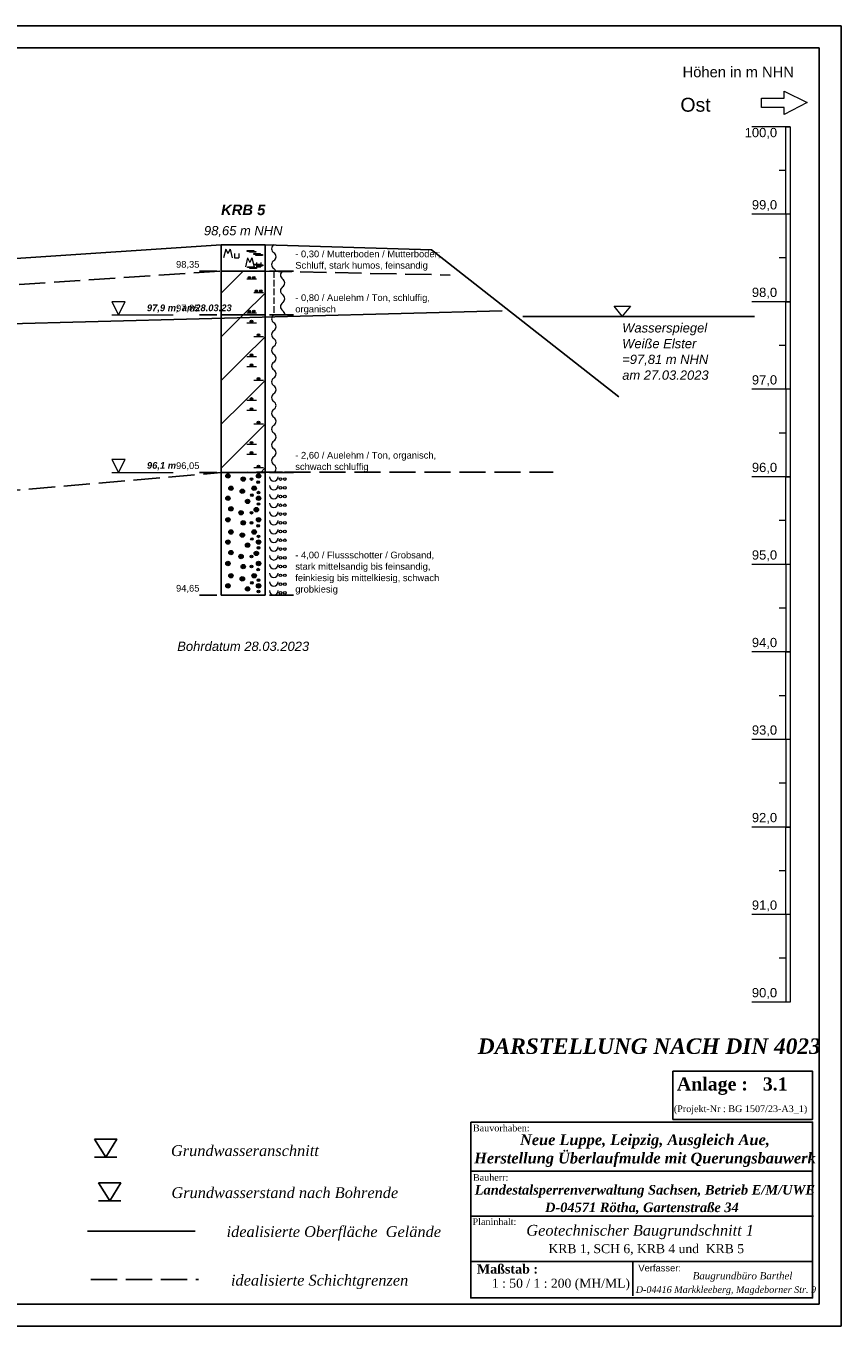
# Model space of a CAD drawing. Extents: x 0 to 59.4, y -29.7 to 0.
# Tile 3 of 3: x 40.8 to 59.4, y -29.7 to 0. Entities that reach past the tile are written whole.
import ezdxf

# ---------------------------------------------------------------- set-up
doc = ezdxf.new("R2010")
doc.units = 0
doc.linetypes.add('DASH', pattern=[0.8, 0.6, -0.2])
for name, color, linetype in [('Gelände___Planum', 7, 'CONTINUOUS'), ('Legende', 7, 'CONTINUOUS'), ('Planung', 7, 'CONTINUOUS'), ('Plottrahmen', 7, 'CONTINUOUS'), ('Profilschnitt__Kleinrammboh_23', 7, 'CONTINUOUS'), ('Rahmen', 7, 'CONTINUOUS'), ('Richtungen', 7, 'CONTINUOUS'), ('Schichtgrenzen', 7, 'CONTINUOUS'), ('Schriftfeld', 7, 'CONTINUOUS'), ('Wasser', 7, 'CONTINUOUS')]:
    doc.layers.add(name, color=color, linetype=linetype)

msp = doc.modelspace()

# ---------------------------------------------------------------- linework, layer by layer
at = {"layer": 'Gelände___Planum', "color": 9, "linetype": 'CONTINUOUS'}
msp.add_lwpolyline([(5.4, -5.64), (12.5, -5.46), (23.47, -5.44), (24.47, -5.44), (30.04, -5.94), (31.04, -5.94), (45.24, -5), (46.24, -5), (50.04, -5.11), (54.32, -8.47)], dxfattribs=at)
at = {"layer": 'Legende', "color": 170, "linetype": 'CONTINUOUS'}
for p, q in [((42.34, -25.84), (42.85, -25.84)), ((42.43, -26.84), (42.94, -26.84))]:
    msp.add_line(p, q, dxfattribs=at)
at = {"layer": 'Legende', "color": 9, "linetype": 'CONTINUOUS'}
msp.add_line((42.18, -27.53), (44.64, -27.53), dxfattribs=at)
at = {"layer": 'Legende', "color": 96, "linetype": 'DASH'}
msp.add_line((42.26, -28.64), (44.72, -28.64), dxfattribs=at)
at = {"layer": 'Legende', "color": 170, "linetype": 'CONTINUOUS'}
msp.add_lwpolyline([(42.34, -25.43), (42.85, -25.43), (42.6, -25.84), (42.34, -25.43)], dxfattribs=at)
msp.add_lwpolyline([(42.43, -26.43), (42.94, -26.43), (42.69, -26.84)], close=True, dxfattribs=at)
at = {"layer": 'Planung', "color": 16, "linetype": 'CONTINUOUS'}
msp.add_line((9.79, -7.61), (51.66, -6.51), dxfattribs=at)
at = {"layer": 'Plottrahmen', "color": 7, "linetype": 'CONTINUOUS'}
msp.add_lwpolyline([(0, 0), (59.4, 0), (59.4, -29.7), (0, -29.7)], close=True, dxfattribs=at)
at = {"layer": 'Profilschnitt__Kleinrammboh_23', "color": 7, "linetype": 'CONTINUOUS', "lineweight": 9}
for p, q in [((58.24, -2.3), (57.36, -2.3)), ((58.24, -2.3), (58.24, -22.3)), ((58.14, -3.3), (57.99, -3.3)), ((58.24, -4.3), (57.36, -4.3)), ((58.14, -4.3), (58.14, -6.3)), ((46.44, -5), (46.44, -5)), ((45.34, -5.1), (45.29, -5.3)), ((45.34, -5.1), (45.39, -5.2)), ((45.44, -5.1), (45.39, -5.2)), ((45.44, -5.1), (45.49, -5.3)), ((45.54, -5.2), (45.54, -5.3)), ((45.54, -5.3), (45.64, -5.3)), ((45.64, -5.2), (45.64, -5.3)), ((45.84, -5.3), (45.79, -5.5)), ((45.84, -5.3), (45.89, -5.4)), ((45.94, -5.3), (45.89, -5.4)), ((45.94, -5.3), (45.99, -5.5)), ((46.44, -5.18), (46.44, -5.18)), ((58.14, -5.3), (57.99, -5.3)), ((45.74, -5.6), (45.24, -6.1)), ((46.04, -5.4), (46.04, -5.5)), ((46.04, -5.5), (46.14, -5.5)), ((46.14, -5.4), (46.14, -5.5)), ((46.44, -5.36), (46.44, -5.36)), ((46.44, -5.54), (46.44, -5.54)), ((46.44, -5.6), (46.44, -5.75)), ((46.64, -5.6), (46.64, -5.6)), ((45.82, -5.78), (46.04, -5.78)), ((46.44, -5.8), (46.44, -5.95)), ((46.64, -5.78), (46.64, -5.78)), ((46.24, -6.1), (45.74, -6.6)), ((45.98, -6.09), (46.2, -6.09)), ((46.44, -6), (46.44, -6.15)), ((46.44, -6.2), (46.44, -6.35)), ((46.64, -5.96), (46.64, -5.96)), ((46.64, -6.14), (46.64, -6.14)), ((46.44, -6.4), (46.44, -6.55)), ((46.64, -6.32), (46.64, -6.32)), ((46.64, -6.5), (46.64, -6.5)), ((58.24, -6.3), (57.36, -6.3)), ((45.74, -6.6), (45.24, -7.1)), ((45.82, -6.55), (46.04, -6.55)), ((45.82, -6.78), (46.04, -6.78)), ((46.44, -6.6), (46.44, -6.6)), ((46.44, -6.78), (46.44, -6.78)), ((46.24, -7.1), (45.74, -7.6)), ((45.98, -7.09), (46.2, -7.09)), ((46.44, -6.96), (46.44, -6.96)), ((46.44, -7.14), (46.44, -7.14)), ((46.44, -7.32), (46.44, -7.32)), ((58.14, -7.3), (57.99, -7.3)), ((45.74, -7.6), (45.24, -8.1)), ((45.82, -7.55), (46.04, -7.55)), ((46.44, -7.5), (46.44, -7.5)), ((46.44, -7.68), (46.44, -7.68)), ((45.82, -7.78), (46.04, -7.78)), ((46.44, -7.86), (46.44, -7.86)), ((46.24, -8.1), (45.74, -8.6)), ((45.98, -8.09), (46.2, -8.09)), ((46.44, -8.04), (46.44, -8.04)), ((46.44, -8.22), (46.44, -8.22)), ((58.24, -8.3), (57.36, -8.3)), ((58.14, -8.3), (58.14, -10.3)), ((45.74, -8.6), (45.24, -9.1)), ((45.82, -8.55), (46.04, -8.55)), ((46.44, -8.4), (46.44, -8.4)), ((46.44, -8.58), (46.44, -8.58)), ((45.82, -8.78), (46.04, -8.78)), ((46.44, -8.76), (46.44, -8.76)), ((46.24, -9.1), (45.74, -9.6)), ((45.98, -9.09), (46.2, -9.09)), ((46.44, -8.94), (46.44, -8.94)), ((46.44, -9.12), (46.44, -9.12)), ((46.44, -9.3), (46.44, -9.3)), ((46.44, -9.48), (46.44, -9.48)), ((58.14, -9.3), (57.99, -9.3)), ((45.74, -9.6), (45.24, -10.1)), ((45.82, -9.55), (46.04, -9.55)), ((45.82, -9.78), (46.04, -9.78)), ((46.44, -9.66), (46.44, -9.66)), ((45.98, -10.09), (46.2, -10.09)), ((46.44, -9.84), (46.44, -9.84)), ((46.44, -10.02), (46.44, -10.02)), ((46.23, -10.11), (46.14, -10.2)), ((58.24, -10.3), (57.36, -10.3)), ((58.14, -11.3), (57.99, -11.3)), ((58.24, -12.3), (57.36, -12.3)), ((58.14, -12.3), (58.14, -14.3)), ((58.14, -13.3), (57.99, -13.3)), ((58.24, -14.3), (57.36, -14.3)), ((58.14, -15.3), (57.99, -15.3)), ((58.24, -16.3), (57.36, -16.3)), ((58.14, -16.3), (58.14, -18.3)), ((58.14, -17.3), (57.99, -17.3)), ((58.24, -18.3), (57.36, -18.3)), ((58.14, -19.3), (57.99, -19.3)), ((58.24, -20.3), (57.36, -20.3)), ((58.14, -20.3), (58.14, -22.3)), ((58.14, -21.3), (57.99, -21.3)), ((58.24, -22.3), (57.36, -22.3))]:
    msp.add_line(p, q, dxfattribs=at)
at = {"layer": 'Profilschnitt__Kleinrammboh_23', "color": 7, "linetype": 'CONTINUOUS'}
for p, q in [((45.24, -5), (45.24, -5.6)), ((45.24, -5), (46.24, -5)), ((46.24, -5), (46.24, -5.6)), ((44.84, -5.6), (44.74, -5.6)), ((44.94, -5.6), (44.84, -5.6)), ((45.14, -5.6), (44.94, -5.6)), ((45.24, -5.6), (46.24, -5.6)), ((45.24, -5.6), (45.24, -6.6)), ((45.24, -5.6), (46.24, -5.6)), ((46.24, -5.6), (46.24, -6.6)), ((46.34, -5.6), (46.69, -5.6)), ((46.69, -5.6), (46.79, -5.6)), ((46.79, -5.6), (46.89, -5.6)), ((44.84, -6.6), (44.74, -6.6)), ((44.94, -6.6), (44.84, -6.6)), ((45.14, -6.6), (44.94, -6.6)), ((45.24, -6.6), (46.24, -6.6)), ((45.24, -6.6), (45.24, -10.2)), ((45.24, -6.6), (46.24, -6.6)), ((46.24, -6.6), (46.24, -10.2)), ((46.34, -6.6), (46.69, -6.6)), ((46.69, -6.6), (46.79, -6.6)), ((46.79, -6.6), (46.89, -6.6)), ((44.84, -10.2), (44.74, -10.2)), ((44.94, -10.2), (44.84, -10.2)), ((45.14, -10.2), (44.94, -10.2)), ((45.24, -10.2), (46.24, -10.2)), ((45.24, -10.2), (45.24, -13)), ((45.24, -10.2), (46.24, -10.2)), ((46.24, -10.2), (46.24, -13)), ((46.34, -10.2), (46.69, -10.2)), ((46.69, -10.2), (46.79, -10.2)), ((46.79, -10.2), (46.89, -10.2)), ((44.84, -13), (44.74, -13)), ((44.94, -13), (44.84, -13)), ((45.14, -13), (44.94, -13)), ((45.24, -13), (46.24, -13)), ((46.34, -13), (46.69, -13)), ((46.69, -13), (46.79, -13)), ((46.79, -13), (46.89, -13))]:
    msp.add_line(p, q, dxfattribs=at)
at = {"layer": 'Profilschnitt__Kleinrammboh_23', "color": 170, "linetype": 'CONTINUOUS', "lineweight": 9}
for p, q in [((42.74, -6.6), (43.94, -6.6)), ((42.74, -6.6), (43.04, -6.6)), ((43.94, -6.6), (44.04, -6.6)), ((44.04, -6.6), (44.14, -6.6)), ((42.74, -10.2), (43.94, -10.2)), ((42.74, -10.2), (43.04, -10.2)), ((43.94, -10.2), (44.04, -10.2)), ((44.04, -10.2), (44.14, -10.2))]:
    msp.add_line(p, q, dxfattribs=at)
at = {"layer": 'Profilschnitt__Kleinrammboh_23', "color": 7, "linetype": 'CONTINUOUS', "lineweight": 9}
for points in [[(58.14, -2.3), (58.24, -2.3), (58.24, -4.3), (58.14, -4.3)], [(45.83, -5.13), (45.98, -5.13), (45.98, -5.15), (45.83, -5.15)], [(45.88, -5.15), (46.03, -5.15), (46.03, -5.17), (45.88, -5.17)], [(45.98, -5.2), (46.13, -5.2), (46.13, -5.22), (45.98, -5.22)], [(46.03, -5.22), (46.18, -5.22), (46.18, -5.24), (46.03, -5.24)], [(45.84, -5.5), (45.99, -5.5), (45.99, -5.52), (45.84, -5.52)], [(45.89, -5.52), (46.04, -5.52), (46.04, -5.54), (45.89, -5.54)], [(45.99, -5.44), (46.14, -5.44), (46.14, -5.46), (45.99, -5.46)], [(46.04, -5.46), (46.19, -5.46), (46.19, -5.48), (46.04, -5.48)], [(58.14, -6.3), (58.24, -6.3), (58.24, -8.3), (58.14, -8.3)], [(58.14, -10.3), (58.24, -10.3), (58.24, -12.3), (58.14, -12.3)], [(58.14, -14.3), (58.24, -14.3), (58.24, -16.3), (58.14, -16.3)], [(58.14, -18.3), (58.24, -18.3), (58.24, -20.3), (58.14, -20.3)]]:
    msp.add_lwpolyline(points, close=True, dxfattribs=at)
at = {"layer": 'Profilschnitt__Kleinrammboh_23', "color": 170, "linetype": 'CONTINUOUS', "lineweight": 9}
for points in [[(42.89, -6.6), (43.04, -6.3), (42.74, -6.3)], [(42.89, -10.2), (43.04, -9.9), (42.74, -9.9)]]:
    msp.add_lwpolyline(points, close=True, dxfattribs=at)
at = {"layer": 'Profilschnitt__Kleinrammboh_23', "color": 7, "linetype": 'CONTINUOUS', "lineweight": 9}
for centre, radius in [((45.88, -5.75), 0.03), ((45.88, -5.75), 0.02), ((45.88, -5.75), 0.01), ((45.98, -5.75), 0.03), ((45.98, -5.75), 0.02), ((45.98, -5.75), 0.01), ((46.04, -6.06), 0.03), ((46.04, -6.06), 0.02), ((46.04, -6.06), 0.01), ((46.14, -6.06), 0.03), ((46.14, -6.06), 0.02), ((46.14, -6.06), 0.01), ((45.88, -6.52), 0.03), ((45.88, -6.52), 0.02), ((45.88, -6.52), 0.01), ((45.98, -6.52), 0.03), ((45.98, -6.52), 0.02), ((45.98, -6.52), 0.01), ((45.93, -6.75), 0.03), ((45.93, -6.75), 0.02), ((45.93, -6.75), 0.01), ((46.09, -7.06), 0.03), ((46.09, -7.06), 0.02), ((46.09, -7.06), 0.01), ((45.93, -7.52), 0.03), ((45.93, -7.75), 0.03), ((45.93, -7.52), 0.02), ((45.93, -7.52), 0.01), ((45.93, -7.75), 0.02), ((45.93, -7.75), 0.01), ((46.09, -8.06), 0.03), ((46.09, -8.06), 0.02), ((46.09, -8.06), 0.01), ((45.93, -8.52), 0.03), ((45.93, -8.52), 0.02), ((45.93, -8.52), 0.01), ((45.93, -8.75), 0.03), ((45.93, -8.75), 0.02), ((45.93, -8.75), 0.01), ((46.09, -9.06), 0.03), ((46.09, -9.06), 0.02), ((46.09, -9.06), 0.01), ((45.93, -9.52), 0.03), ((45.93, -9.52), 0.02), ((45.93, -9.75), 0.03), ((45.93, -9.75), 0.02), ((45.93, -9.52), 0.01), ((45.93, -9.75), 0.01), ((46.09, -10.06), 0.03), ((46.09, -10.06), 0.02), ((46.09, -10.06), 0.01), ((45.39, -10.28), 0.05), ((45.39, -10.28), 0.04), ((45.39, -10.28), 0.03), ((45.39, -10.28), 0.02), ((45.39, -10.28), 0.01), ((45.74, -10.35), 0.05), ((45.74, -10.35), 0.04), ((45.74, -10.35), 0.03), ((45.74, -10.35), 0.02), ((45.74, -10.35), 0.01), ((45.93, -10.35), 0.03), ((45.93, -10.35), 0.02), ((45.93, -10.35), 0.01), ((46.09, -10.28), 0.05), ((46.09, -10.28), 0.04), ((46.08, -10.42), 0.03), ((46.09, -10.28), 0.03), ((46.09, -10.28), 0.02), ((46.09, -10.28), 0.01), ((46.59, -10.35), 0.03), ((46.69, -10.35), 0.03), ((45.46, -10.56), 0.05), ((45.46, -10.56), 0.04), ((45.46, -10.56), 0.03), ((45.46, -10.56), 0.02), ((45.46, -10.56), 0.01), ((45.72, -10.63), 0.05), ((45.72, -10.63), 0.04), ((45.72, -10.63), 0.03), ((45.72, -10.63), 0.02), ((45.72, -10.63), 0.01), ((45.94, -10.72), 0.03), ((45.99, -10.56), 0.05), ((45.99, -10.56), 0.04), ((45.99, -10.56), 0.03), ((45.99, -10.56), 0.02), ((45.99, -10.56), 0.01), ((46.08, -10.42), 0.02), ((46.09, -10.66), 0.03), ((46.08, -10.42), 0.01), ((46.09, -10.66), 0.02), ((46.09, -10.66), 0.01), ((46.59, -10.55), 0.03), ((46.69, -10.55), 0.03), ((45.39, -10.79), 0.05), ((45.39, -10.79), 0.04), ((45.39, -10.79), 0.03), ((45.39, -10.79), 0.02), ((45.39, -10.79), 0.01), ((45.46, -11.03), 0.05), ((45.84, -10.86), 0.05), ((45.84, -10.86), 0.04), ((45.84, -10.86), 0.03), ((45.84, -10.86), 0.02), ((45.84, -10.86), 0.01), ((45.94, -10.72), 0.02), ((45.94, -10.72), 0.01), ((46.09, -10.79), 0.05), ((46.09, -10.79), 0.04), ((46.09, -10.79), 0.03), ((46.09, -10.92), 0.03), ((46.09, -10.79), 0.02), ((46.09, -10.92), 0.02), ((46.09, -10.79), 0.01), ((46.09, -10.92), 0.01), ((46.59, -10.75), 0.03), ((46.59, -10.95), 0.03), ((46.69, -10.75), 0.03), ((46.69, -10.95), 0.03), ((45.39, -11.28), 0.05), ((45.39, -11.28), 0.04), ((45.39, -11.28), 0.03), ((45.39, -11.28), 0.02), ((45.39, -11.28), 0.01), ((45.46, -11.03), 0.04), ((45.46, -11.03), 0.03), ((45.46, -11.03), 0.02), ((45.46, -11.03), 0.01), ((45.69, -11.12), 0.05), ((45.69, -11.12), 0.04), ((45.69, -11.12), 0.03), ((45.69, -11.12), 0.02), ((45.69, -11.12), 0.01), ((45.93, -11.12), 0.03), ((45.93, -11.12), 0.02), ((45.93, -11.12), 0.01), ((46.04, -11.05), 0.05), ((46.04, -11.05), 0.04), ((46.04, -11.05), 0.03), ((46.04, -11.05), 0.02), ((46.04, -11.05), 0.01), ((46.09, -11.28), 0.05), ((46.09, -11.28), 0.04), ((46.09, -11.28), 0.03), ((46.09, -11.28), 0.02), ((46.09, -11.28), 0.01), ((46.59, -11.15), 0.03), ((46.69, -11.15), 0.03), ((45.46, -11.56), 0.05), ((45.46, -11.56), 0.04), ((45.46, -11.56), 0.03), ((45.46, -11.56), 0.02), ((45.46, -11.56), 0.01), ((45.72, -11.63), 0.05), ((45.74, -11.35), 0.05), ((45.74, -11.35), 0.04), ((45.74, -11.35), 0.03), ((45.74, -11.35), 0.02), ((45.74, -11.35), 0.01), ((45.93, -11.35), 0.03), ((45.93, -11.35), 0.02), ((45.93, -11.35), 0.01), ((45.99, -11.56), 0.05), ((45.99, -11.56), 0.04), ((45.99, -11.56), 0.03), ((45.99, -11.56), 0.02), ((45.99, -11.56), 0.01), ((46.08, -11.42), 0.03), ((46.08, -11.42), 0.02), ((46.08, -11.42), 0.01), ((46.59, -11.35), 0.03), ((46.59, -11.55), 0.03), ((46.69, -11.35), 0.03), ((46.69, -11.55), 0.03), ((45.39, -11.79), 0.05), ((45.39, -11.79), 0.04), ((45.39, -11.79), 0.03), ((45.39, -11.79), 0.02), ((45.39, -11.79), 0.01), ((45.72, -11.63), 0.04), ((45.72, -11.63), 0.03), ((45.72, -11.63), 0.02), ((45.72, -11.63), 0.01), ((45.84, -11.86), 0.05), ((45.84, -11.86), 0.04), ((45.84, -11.86), 0.03), ((45.84, -11.86), 0.02), ((45.84, -11.86), 0.01), ((45.94, -11.72), 0.03), ((45.94, -11.72), 0.02), ((45.94, -11.72), 0.01), ((46.09, -11.79), 0.05), ((46.09, -11.79), 0.04), ((46.09, -11.66), 0.03), ((46.09, -11.79), 0.03), ((46.09, -11.66), 0.02), ((46.09, -11.79), 0.02), ((46.09, -11.66), 0.01), ((46.09, -11.79), 0.01), ((46.59, -11.75), 0.03), ((46.69, -11.75), 0.03), ((45.46, -12.03), 0.05), ((45.46, -12.03), 0.04), ((45.46, -12.03), 0.03), ((45.46, -12.03), 0.02), ((45.46, -12.03), 0.01), ((45.69, -12.12), 0.05), ((45.69, -12.12), 0.04), ((45.69, -12.12), 0.03), ((45.69, -12.12), 0.02), ((45.69, -12.12), 0.01), ((45.93, -12.12), 0.03), ((45.93, -12.12), 0.02), ((45.93, -12.12), 0.01), ((46.04, -12.05), 0.05), ((46.04, -12.05), 0.04), ((46.04, -12.05), 0.03), ((46.04, -12.05), 0.02), ((46.04, -12.05), 0.01), ((46.09, -11.92), 0.03), ((46.09, -11.92), 0.02), ((46.09, -11.92), 0.01), ((46.59, -11.95), 0.03), ((46.59, -12.15), 0.03), ((46.69, -11.95), 0.03), ((46.69, -12.15), 0.03), ((45.39, -12.28), 0.05), ((45.39, -12.28), 0.04), ((45.39, -12.28), 0.03), ((45.39, -12.28), 0.02), ((45.39, -12.28), 0.01), ((45.74, -12.35), 0.05), ((45.74, -12.35), 0.04), ((45.74, -12.35), 0.03), ((45.74, -12.35), 0.02), ((45.74, -12.35), 0.01), ((45.93, -12.35), 0.03), ((45.93, -12.35), 0.02), ((45.93, -12.35), 0.01), ((46.09, -12.28), 0.05), ((46.09, -12.28), 0.04), ((46.08, -12.42), 0.03), ((46.09, -12.28), 0.03), ((46.08, -12.42), 0.02), ((46.09, -12.28), 0.02), ((46.08, -12.42), 0.01), ((46.09, -12.28), 0.01), ((46.59, -12.35), 0.03), ((46.69, -12.35), 0.03), ((45.39, -12.79), 0.05), ((45.39, -12.79), 0.04), ((45.39, -12.79), 0.03), ((45.39, -12.79), 0.02), ((45.46, -12.56), 0.05), ((45.46, -12.56), 0.04), ((45.46, -12.56), 0.03), ((45.46, -12.56), 0.02), ((45.46, -12.56), 0.01), ((45.72, -12.63), 0.05), ((45.72, -12.63), 0.04), ((45.72, -12.63), 0.03), ((45.72, -12.63), 0.02), ((45.72, -12.63), 0.01), ((45.94, -12.72), 0.03), ((45.94, -12.72), 0.02), ((45.94, -12.72), 0.01), ((45.99, -12.56), 0.05), ((45.99, -12.56), 0.04), ((45.99, -12.56), 0.03), ((45.99, -12.56), 0.02), ((45.99, -12.56), 0.01), ((46.09, -12.79), 0.05), ((46.09, -12.79), 0.04), ((46.09, -12.66), 0.03), ((46.09, -12.79), 0.03), ((46.09, -12.66), 0.02), ((46.09, -12.79), 0.02), ((46.09, -12.66), 0.01), ((46.59, -12.55), 0.03), ((46.59, -12.75), 0.03), ((46.69, -12.55), 0.03), ((46.69, -12.75), 0.03), ((45.39, -12.79), 0.01), ((45.84, -12.86), 0.05), ((45.84, -12.86), 0.04), ((45.84, -12.86), 0.03), ((45.84, -12.86), 0.02), ((45.84, -12.86), 0.01), ((46.09, -12.92), 0.03), ((46.09, -12.92), 0.02), ((46.09, -12.79), 0.01), ((46.09, -12.92), 0.01), ((46.59, -12.95), 0.03), ((46.69, -12.95), 0.03)]:
    msp.add_circle(centre, radius, dxfattribs=at)
for centre, start, end in [((46.49, -5.09), 119, 241), ((46.39, -5.27), 299, 61), ((46.49, -5.45), 119, 241), ((46.39, -5.63), 17, 61), ((46.69, -5.69), 119, 241), ((46.59, -5.87), 299, 61), ((46.69, -6.05), 119, 241), ((46.59, -6.23), 299, 61), ((46.69, -6.41), 119, 241), ((46.59, -6.59), 354, 61), ((46.49, -6.69), 119, 241), ((46.39, -6.87), 299, 61), ((46.49, -7.05), 119, 241), ((46.49, -7.41), 119, 241), ((46.39, -7.23), 299, 61), ((46.49, -7.77), 119, 241), ((46.39, -7.59), 299, 61), ((46.39, -7.95), 299, 61), ((46.49, -8.13), 119, 241), ((46.39, -8.31), 299, 61), ((46.49, -8.49), 119, 241), ((46.39, -8.67), 299, 61), ((46.49, -8.85), 119, 241), ((46.49, -9.21), 119, 241), ((46.39, -9.03), 299, 61), ((46.49, -9.57), 119, 241), ((46.39, -9.39), 299, 61), ((46.39, -9.75), 299, 61), ((46.49, -9.93), 119, 241), ((46.39, -10.11), 299, 61), ((46.44, -10.3), 180, 0), ((46.44, -10.5), 180, 0), ((46.44, -10.7), 180, 0), ((46.44, -10.9), 180, 0), ((46.44, -11.1), 180, 0), ((46.44, -11.3), 180, 0), ((46.44, -11.5), 180, 0), ((46.44, -11.7), 180, 0), ((46.44, -11.9), 180, 0), ((46.44, -12.1), 180, 0), ((46.44, -12.3), 180, 0), ((46.44, -12.5), 180, 0), ((46.44, -12.7), 180, 0), ((46.44, -12.9), 180, 0)]:
    msp.add_arc(centre, 0.1, start, end, dxfattribs=at)
at = {"layer": 'Rahmen', "color": 7, "linetype": 'CONTINUOUS'}
msp.add_lwpolyline([(2, -0.5), (58.9, -0.5), (58.9, -29.2), (2, -29.2)], close=True, dxfattribs=at)
at = {"layer": 'Richtungen', "color": 7, "linetype": 'CONTINUOUS', "lineweight": 9}
msp.add_lwpolyline([(58.1, -1.49), (58.63, -1.75), (58.1, -2.02), (58.1, -1.86), (57.58, -1.86), (57.58, -1.65), (58.1, -1.65), (58.1, -1.49)], dxfattribs=at)
at = {"layer": 'Schichtgrenzen', "color": 96, "linetype": 'DASH'}
for points in [[(11.5, -6.66), (12.5, -6.66), (23.47, -6.04), (24.47, -6.04), (30.04, -6.54), (31.04, -6.54), (45.24, -5.6), (46.24, -5.6), (50.47, -5.69)], [(11.5, -8.26), (12.5, -8.26), (30.04, -11.34), (31.28, -11.41), (45.24, -10.2), (46.68, -10.19), (52.82, -10.19)]]:
    msp.add_lwpolyline(points, dxfattribs=at)
at = {"layer": 'Schriftfeld', "color": 7, "linetype": 'CONTINUOUS'}
for p, q in [((50.94, -26.16), (58.74, -26.16)), ((50.94, -27.19), (58.77, -27.19)), ((50.94, -28.23), (58.75, -28.23)), ((54.64, -28.22), (54.64, -29.01))]:
    msp.add_line(p, q, dxfattribs=at)
for points in [[(55.56, -23.88), (58.75, -23.88), (58.75, -24.98), (55.56, -24.98)], [(50.94, -25.04), (58.75, -25.04), (58.75, -29.06), (50.94, -29.06)]]:
    msp.add_lwpolyline(points, close=True, dxfattribs=at)
at = {"layer": 'Wasser', "color": 170, "linetype": 'CONTINUOUS'}
msp.add_line((52.13, -6.64), (57.42, -6.64), dxfattribs=at)
at = {"layer": 'Wasser', "color": 7, "linetype": 'CONTINUOUS', "lineweight": 9}
msp.add_line((54.22, -6.63), (54.59, -6.63), dxfattribs=at)
msp.add_lwpolyline([(54.22, -6.4), (54.59, -6.4), (54.4, -6.63)], close=True, dxfattribs=at)

# ---------------------------------------------------------------- texts
at = {"layer": 'Gelände___Planum', "color": 7, "insert": (55.78, -0.93), "char_height": 0.241, "attachment_point": 1}
msp.add_mtext('\\fArial|b0|i0|c0|p0;Höhen in m NHN', dxfattribs=at)
at = {"layer": 'Legende', "color": 7, "attachment_point": 1}
for s, insert, char_height in [('\\fTimes New Roman|b1|i1|c0|p0;DARSTELLUNG NACH DIN 4023', (51.1, -23.13), 0.353), ('\\fTimes New Roman|b0|i1|c0|p0;Grundwasseranschnitt', (44.09, -25.57), 0.247), ('\\fTimes New Roman|b0|i1|c0|p0;Grundwasserstand nach Bohrende', (44.1, -26.53), 0.247), ('\\fTimes New Roman|b0|i1|c0|p0;idealisierte Oberfläche  Gelände', (45.36, -27.42), 0.247), ('\\fTimes New Roman|b0|i1|c0|p0;idealisierte Schichtgrenzen', (45.46, -28.53), 0.247)]:
    msp.add_mtext(s, dxfattribs=dict(at, insert=insert, char_height=char_height))
at = {"layer": 'Profilschnitt__Kleinrammboh_23', "color": 7}
for s, insert, char_height, attachment_point in [('\\fArial|b0|i0|c0|p0;100,0', (57.94, -2.58), 0.212, 9), ('\\fArial|b1|i1|c0|p0;KRB 5', (45.74, -4.08), 0.241, 2), ('\\fArial|b0|i0|c0|p0;99,0', (57.94, -4.23), 0.212, 9), ('\\fArial|b0|i1|c0|p0;98,65 m NHN', (45.74, -4.57), 0.212, 2), ('\\fArial|b0|i0|c0|p0;- 0,30 / Mutterboden / Mutterboder;', (46.93, -5.13), 0.153, 1), ('\\fArial|b0|i0|c0|p0;98,35', (44.74, -5.55), 0.153, 9), ('\\fArial|b0|i0|c0|p0;Schluff, stark humos, feinsandig', (46.93, -5.39), 0.153, 1), ('\\fArial|b0|i0|c0|p0;- 0,80 / Auelehm / Ton, schluffig,', (46.93, -6.13), 0.153, 1), ('\\fArial|b0|i0|c0|p0;98,0', (57.94, -6.23), 0.212, 9), ('\\fArial|b0|i0|c0|p0;97,85', (44.74, -6.55), 0.153, 9), ('\\fArial|b0|i0|c0|p0;organisch', (46.93, -6.39), 0.153, 1), ('\\fArial|b0|i0|c0|p0;97,0', (57.94, -8.23), 0.212, 9), ('\\fArial|b0|i0|c0|p0;- 2,60 / Auelehm / Ton, organisch,', (46.93, -9.73), 0.153, 1), ('\\fArial|b0|i0|c0|p0;96,05', (44.74, -10.15), 0.153, 9), ('\\fArial|b0|i0|c0|p0;schwach schluffig', (46.93, -9.99), 0.153, 1), ('\\fArial|b0|i0|c0|p0;96,0', (57.94, -10.23), 0.212, 9), ('\\fArial|b0|i0|c0|p0;- 4,00 / Flussschotter / Grobsand,', (46.93, -12.01), 0.153, 1), ('\\fArial|b0|i0|c0|p0;95,0', (57.94, -12.23), 0.212, 9), ('\\fArial|b0|i0|c0|p0;stark mittelsandig bis feinsandig,', (46.93, -12.27), 0.153, 1), ('\\fArial|b0|i0|c0|p0;feinkiesig bis mittelkiesig, schwach', (46.93, -12.53), 0.153, 1), ('\\fArial|b0|i0|c0|p0;94,65', (44.74, -12.95), 0.153, 9), ('\\fArial|b0|i0|c0|p0;grobkiesig', (46.93, -12.79), 0.153, 1), ('\\fArial|b0|i1|c0|p0;Bohrdatum 28.03.2023', (45.74, -14.28), 0.212, 8), ('\\fArial|b0|i0|c0|p0;94,0', (57.94, -14.23), 0.212, 9), ('\\fArial|b0|i0|c0|p0;93,0', (57.94, -16.23), 0.212, 9), ('\\fArial|b0|i0|c0|p0;92,0', (57.94, -18.23), 0.212, 9), ('\\fArial|b0|i0|c0|p0;91,0', (57.94, -20.23), 0.212, 9), ('\\fArial|b0|i0|c0|p0;90,0', (57.94, -22.23), 0.212, 9)]:
    msp.add_mtext(s, dxfattribs=dict(at, insert=insert, char_height=char_height, attachment_point=attachment_point))
at = {"layer": 'Profilschnitt__Kleinrammboh_23', "color": 170, "char_height": 0.153, "attachment_point": 7}
for s, insert in [('\\fArial|b1|i1|c0|p0;97,9 m; am28.03.23', (43.54, -6.55)), ('\\fArial|b1|i1|c0|p0;96,1 m', (43.54, -10.15))]:
    msp.add_mtext(s, dxfattribs=dict(at, insert=insert))
at = {"layer": 'Richtungen', "color": 7, "insert": (55.73, -1.64), "char_height": 0.318, "attachment_point": 1}
msp.add_mtext('\\fArial|b0|i0|c0|p0;Ost', dxfattribs=at)
at = {"layer": 'Schriftfeld', "color": 7}
for s, insert, char_height, attachment_point in [('\\fTimes New Roman|b1|i0|c0|p0;Anlage :   3.1', (55.65, -24.02), 0.3, 1), ('\\fTimes New Roman|b0|i0|c0|p0;(Projekt-Nr : BG 1507/23-A3_1)', (55.58, -24.66), 0.153, 1), ('\\fTimes New Roman|b0|i0|c0|p0;Bauvorhaben:', (50.99, -25.1), 0.153, 1), ('\\fTimes New Roman|b1|i1|c0|p0;Neue Luppe, Leipzig, Ausgleich Aue, ', (54.92, -25.32), 0.247, 2), ('\\fTimes New Roman|b1|i1|c0|p0;Herstellung Überlaufmulde mit Querungsbauwerk', (54.92, -25.74), 0.247, 2), ('\\fTimes New Roman|b0|i0|c0|p0;Bauherr:', (50.99, -26.23), 0.153, 1), ('\\fTimes New Roman|b1|i1|c0|p0;Landestalsperrenverwaltung Sachsen, Betrieb E/M/UWE', (51.03, -26.48), 0.218, 1), ('\\fTimes New Roman|b1|i1|c0|p0;D-04571 Rötha, Gartenstraße 34', (54.85, -26.88), 0.218, 2), ('\\fTimes New Roman|b0|i0|c0|p0;Planinhalt:', (50.98, -27.24), 0.153, 1), ('\\fTimes New Roman|b0|i1|c0|p0;Geotechnischer Baugrundschnitt 1', (54.81, -27.39), 0.247, 2), ('\\fTimes New Roman|b0|i0|c0|p0;KRB 1, SCH 6, KRB 4 und  KRB 5', (54.95, -27.83), 0.206, 2), ('\\fTimes New Roman|b1|i0|c0|p0;Maßstab :', (51.08, -28.29), 0.212, 1), ('\\fArial|b0|i0|c0|p0;Verfasser:', (54.77, -28.3), 0.153, 1), ('\\fTimes New Roman|b0|i1|c0|p0;Baugrundbüro Barthel', (57.15, -28.47), 0.165, 2), ('\\fTimes New Roman|b0|i0|c0|p0;1 : 50 / 1 : 200 (MH/ML)', (53, -28.62), 0.206, 2), ('\\fTimes New Roman|b0|i1|c0|p0;D-04416 Markkleeberg, Magdeborner Str. 9', (54.71, -28.79), 0.153, 1)]:
    msp.add_mtext(s, dxfattribs=dict(at, insert=insert, char_height=char_height, attachment_point=attachment_point))
at = {"layer": 'Wasser', "color": 170, "char_height": 0.212, "attachment_point": 1}
for s, insert in [('\\fArial|b0|i1|c0|p0;Wasserspiegel', (54.4, -6.79)), ('\\fArial|b0|i1|c0|p0;Weiße Elster', (54.4, -7.15)), ('\\fArial|b0|i1|c0|p0;=97,81 m NHN', (54.4, -7.51)), ('\\fArial|b0|i1|c0|p0;am 27.03.2023', (54.4, -7.87))]:
    msp.add_mtext(s, dxfattribs=dict(at, insert=insert))

doc.saveas('drawing.dxf')
